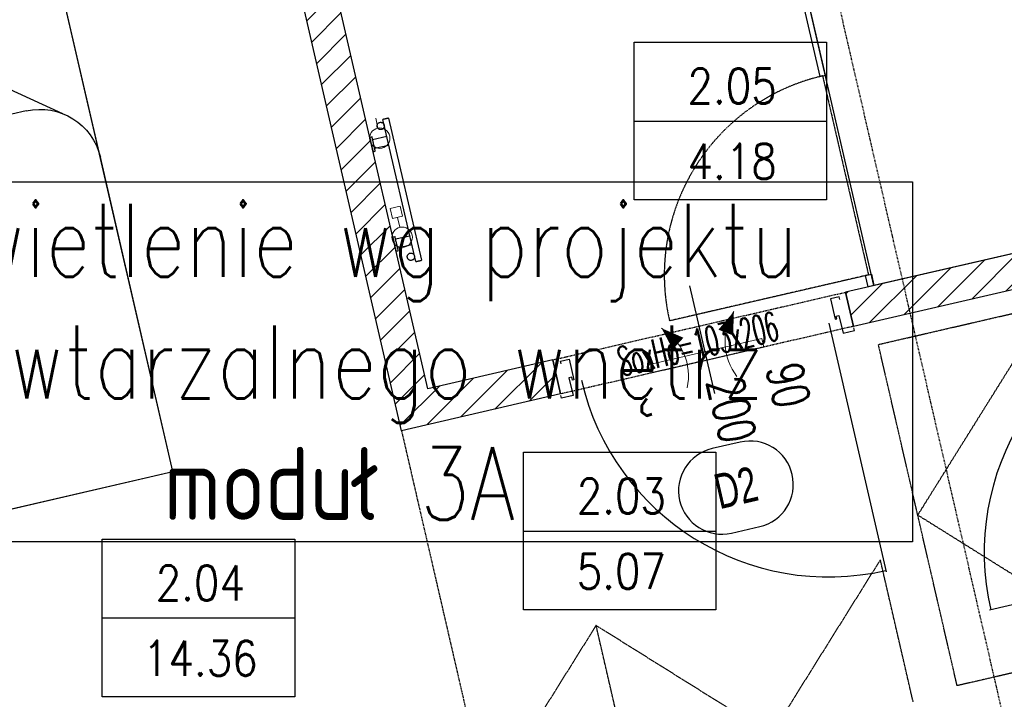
# Model space of a CAD drawing. Header units: millimetres. Extents: x 69081 to 158617, y -37521 to -9534.
# Tile 93 of 256: x 111371 to 111709, y -19994 to -19761. Entities that reach past the tile are written whole.
import ezdxf
from ezdxf.enums import TextEntityAlignment as Align

# ---------------------------------------------------------------- set-up
doc = ezdxf.new("R2010")
doc.units = ezdxf.units.MM
for name, pattern in [('DASHED2', [0.375, 0.25, -0.125]), ('DP', [0.5, 0.3, -0.2]), ('KRE-SR', [0.2, 0.12, -0.08]), ('KRESKOWA-SREDNIA', [0.2, 0.12, -0.08]), ('MP', [0.25, 0.15, -0.1])]:
    doc.linetypes.add(name, pattern=pattern)
for name, color, linetype in [('0_oświetlenie', 7, 'Continuous'), ('A-----SZ', 8, 'Continuous'), ('A-ARM', 8, 'Continuous'), ('A-MEB', 8, 'Continuous'), ('A-OKN', 3, 'Continuous'), ('A-SCI', 7, 'Continuous'), ('AM DRZIW WEWN', 1, 'Continuous'), ('B-widok', 9, 'Continuous'), ('BA_ARM', 8, 'Continuous'), ('BA_drz', 7, 'Continuous'), ('BA_lpm', 1, 'MP'), ('BA_sym', 7, 'Continuous'), ('F-BIL', 1, 'Continuous'), ('F-BIL-OP', 3, 'Continuous'), ('F-BIL-TA', 1, 'Continuous'), ('JS_PODCIĄGI', 1, 'DP'), ('JS_SUFIT PODWIESZONY', 40, 'Continuous'), ('porta', 8, 'Continuous'), ('R-----OP', 1, 'Continuous'), ('R-----WY', 1, 'Continuous')]:
    doc.layers.add(name, color=color, linetype=linetype)
for name, color, linetype, lineweight in [('DRZWI', 3, 'Continuous', 20), ('IS_Grzejnik', 15, 'Continuous', 5), ('IS_Zawór1', 15, 'Continuous', 5), ('SB_OTWORY DRZWI', 1, 'Continuous', 9)]:
    doc.layers.add(name, color=color, linetype=linetype, lineweight=lineweight)
doc.layers.get('R-----WY').off()
doc.styles.add('BIKTS', font='bikromsw.shx', dxfattribs={"width": 0.85})
doc.styles.add('ROMANS', font='romans.shx', dxfattribs={"height": 1})
doc.styles.add('SIMPLEX', font='simplex', dxfattribs={"width": 0.85})
doc.styles.add('SŁAWKA', font='simplex.shx', dxfattribs={"height": 12.5})
doc.styles.add('WYM--ROMANSSHX-08', font='ROMANS.SHX', dxfattribs={"width": 0.8})
pattern_1 = [(45, (77432.36, 11586.2524), (-4.4901281, 4.4901281), [])]

# ---------------------------------------------------------------- blocks, each defined once
blk = doc.blocks.new('KRATKA WENT')
at = {"layer": 'DRZWI'}
for points in [[(-12.72, 11.16, 0, 5.4, 0), (-8.38, 4.78, 5.4, 5.4, 0)], [(12.72, 11.16, 0, 5.4, 0), (8.38, 4.78, 5.4, 5.4, 0)]]:
    blk.add_lwpolyline(points, format="xyseb", dxfattribs=at)
blk.add_lwpolyline([(20, -3), (20, 0), (-20, 0), (-20, -3)], close=True, dxfattribs=at)
for centre, start, end in [((-26.01, -2.55), 334.6838, 45.9092), ((26.01, -2.55), 134.0908, 205.3162)]:
    blk.add_arc(centre, 19.09, start, end, dxfattribs=at)
blk = doc.blocks.new('grzejnik drabinka')
at = {"layer": 'BA_ARM'}
for p, q in [((0, -0.8), (0, 0)), ((5, 0), (5, -0.8)), ((35, 0), (35, -0.8)), ((40, 0), (40, -0.8)), ((1, -5.8), (1, -0.8)), ((4, -0.8), (4, -5.8)), ((36, -5.8), (36, -0.8)), ((39, -0.8), (39, -5.8)), ((45, -5.8), (-5, -5.8)), ((-5, -7.8), (45, -7.8))]:
    blk.add_line(p, q, dxfattribs=at)
for points in [[(0, 0), (0, 0), (0.06, 0), (0.31, 0), (0.71, 0), (1.24, 0), (1.85, 0), (2.5, 0), (3.15, 0), (3.76, 0), (4.29, 0), (4.69, 0), (4.94, 0), (5, 0), (5, 0)], [(35, 0), (35, 0), (35.06, 0), (35.31, 0), (35.71, 0), (36.24, 0), (36.85, 0), (37.5, 0), (38.15, 0), (38.76, 0), (39.29, 0), (39.69, 0), (39.94, 0), (40, 0), (40, 0)], [(-1.75, -4.55), (-1.75, -4.44), (-1.78, -4.22), (-1.9, -3.92), (-2.11, -3.66), (-2.37, -3.46), (-2.67, -3.33), (-3, -3.29), (-3.33, -3.33), (-3.63, -3.46), (-3.89, -3.66), (-4.1, -3.92), (-4.22, -4.22), (-4.25, -4.44), (-4.25, -4.55)], [(5, -0.8), (5, -0.8), (4.94, -0.8), (4.69, -0.8), (4.29, -0.8), (3.76, -0.8), (3.15, -0.8), (2.5, -0.8), (1.85, -0.8), (1.24, -0.8), (0.71, -0.8), (0.31, -0.8), (0.06, -0.8), (0, -0.8), (0, -0.8)], [(40, -0.8), (40, -0.8), (39.94, -0.8), (39.69, -0.8), (39.29, -0.8), (38.76, -0.8), (38.15, -0.8), (37.5, -0.8), (36.85, -0.8), (36.24, -0.8), (35.71, -0.8), (35.31, -0.8), (35.06, -0.8), (35, -0.8), (35, -0.8)], [(44.25, -4.55), (44.25, -4.44), (44.22, -4.22), (44.1, -3.92), (43.89, -3.66), (43.63, -3.46), (43.33, -3.33), (43, -3.29), (42.67, -3.33), (42.37, -3.46), (42.11, -3.66), (41.9, -3.92), (41.78, -4.22), (41.75, -4.44), (41.75, -4.55)], [(-5, -5.8), (-5, -5.8), (-5, -5.8), (-5, -5.8)], [(-5, -5.8), (-5, -5.8), (-5, -5.8), (-5, -5.8)], [(-5, -5.8), (-5, -5.8), (-5, -5.8), (-5, -5.8)], [(-5, -5.8), (-5, -5.8), (-5, -5.8), (-5, -5.8)], [(-5, -5.8), (-5, -5.8), (-5, -5.8), (-5, -5.8)], [(-5, -5.8), (-5, -5.8), (-5, -5.8), (-5, -5.8)], [(-5, -5.8), (-5, -5.8), (-5, -5.8), (-5, -5.8)], [(-5, -5.8), (-5, -5.8), (-5, -5.8), (-5, -5.8)], [(-5, -5.8), (-5, -5.8), (-5, -5.8), (-5, -5.8)], [(-5, -7.8), (-5, -7.8), (-5, -7.78), (-5, -7.68), (-5, -7.52), (-5, -7.31), (-5, -7.06), (-5, -6.8), (-5, -6.54), (-5, -6.29), (-5, -6.08), (-5, -5.92), (-5, -5.82), (-5, -5.8), (-5, -5.8)], [(-5, -5.8), (-5, -5.8), (-5, -5.8), (-5, -5.8)], [(-5, -5.8), (-5, -5.8), (-5, -5.8), (-5, -5.8)], [(-5, -5.8), (-5, -5.8), (-5, -5.8), (-5, -5.8)], [(-5, -5.8), (-5, -5.8), (-5, -5.8), (-5, -5.8)], [(-5, -5.8), (-5, -5.8), (-5, -5.8), (-5, -5.8)], [(-5, -5.8), (-5, -5.8), (-5, -5.8), (-5, -5.8)], [(-5, -5.8), (-5, -5.8), (-5, -5.8), (-5, -5.8)], [(-5, -5.8), (-5, -5.8), (-5, -5.8), (-5, -5.8)], [(-5, -5.8), (-5, -5.8), (-5, -5.8), (-5, -5.8)], [(-5, -5.8), (-5, -5.8), (-5, -5.8), (-5, -5.8)], [(-5, -5.8), (-5, -5.8), (-5, -5.8), (-5, -5.8)], [(-5, -5.8), (-5, -5.8), (-5, -5.8), (-5, -5.8)], [(-5, -5.8), (-5, -5.8), (-5, -5.8), (-5, -5.8)], [(-5, -5.8), (-5, -5.8), (-5, -5.8), (-5, -5.8)], [(-5, -5.8), (-5, -5.8), (-5, -5.8), (-5, -5.8)], [(-5, -5.8), (-5, -5.8), (-5, -5.8), (-5, -5.8)], [(-5, -5.8), (-5, -5.8), (-5, -5.8), (-5, -5.8)], [(-5, -5.8), (-5, -5.8), (-5, -5.8), (-5, -5.8)], [(-5, -5.8), (-5, -5.8), (-5, -5.8), (-5, -5.8)], [(-4.25, -4.55), (-4.25, -4.66), (-4.22, -4.88), (-4.1, -5.18), (-3.89, -5.44), (-3.63, -5.64), (-3.33, -5.77), (-3, -5.81), (-2.67, -5.77), (-2.37, -5.64), (-2.11, -5.44), (-1.9, -5.18), (-1.78, -4.88), (-1.75, -4.66), (-1.75, -4.55)], [(41.75, -4.55), (41.75, -4.66), (41.78, -4.88), (41.9, -5.18), (42.11, -5.44), (42.37, -5.64), (42.67, -5.77), (43, -5.81), (43.33, -5.77), (43.63, -5.64), (43.89, -5.44), (44.1, -5.18), (44.22, -4.88), (44.25, -4.66), (44.25, -4.55)], [(45, -5.8), (45, -5.8), (45, -5.8), (45, -5.8)], [(45, -5.8), (45, -5.8), (45, -5.8), (45, -5.8)], [(45, -5.8), (45, -5.8), (45, -5.8), (45, -5.8)], [(45, -5.8), (45, -5.8), (45, -5.8), (45, -5.8)], [(45, -5.8), (45, -5.8), (45, -5.8), (45, -5.8)], [(45, -5.8), (45, -5.8), (45, -5.8), (45, -5.8)], [(45, -5.8), (45, -5.8), (45, -5.8), (45, -5.8)], [(45, -5.8), (45, -5.8), (45, -5.8), (45, -5.8)], [(45, -5.8), (45, -5.8), (45, -5.8), (45, -5.8)], [(45, -5.8), (45, -5.8), (45, -5.82), (45, -5.92), (45, -6.08), (45, -6.29), (45, -6.54), (45, -6.8), (45, -7.06), (45, -7.31), (45, -7.52), (45, -7.68), (45, -7.78), (45, -7.8), (45, -7.8)], [(45, -5.8), (45, -5.8), (45, -5.8), (45, -5.8)], [(45, -5.8), (45, -5.8), (45, -5.8), (45, -5.8)], [(45, -5.8), (45, -5.8), (45, -5.8), (45, -5.8)], [(45, -5.8), (45, -5.8), (45, -5.8), (45, -5.8)], [(45, -5.8), (45, -5.8), (45, -5.8), (45, -5.8)], [(45, -5.8), (45, -5.8), (45, -5.8), (45, -5.8)], [(45, -5.8), (45, -5.8), (45, -5.8), (45, -5.8)], [(45, -5.8), (45, -5.8), (45, -5.8), (45, -5.8)], [(45, -5.8), (45, -5.8), (45, -5.8), (45, -5.8)], [(45, -5.8), (45, -5.8), (45, -5.8), (45, -5.8)], [(45, -5.8), (45, -5.8), (45, -5.8), (45, -5.8)], [(45, -5.8), (45, -5.8), (45, -5.8), (45, -5.8)], [(45, -5.8), (45, -5.8), (45, -5.8), (45, -5.8)], [(45, -5.8), (45, -5.8), (45, -5.8), (45, -5.8)], [(45, -5.8), (45, -5.8), (45, -5.8), (45, -5.8)], [(45, -5.8), (45, -5.8), (45, -5.8), (45, -5.8)], [(45, -5.8), (45, -5.8), (45, -5.8), (45, -5.8)], [(45, -5.8), (45, -5.8), (45, -5.8), (45, -5.8)], [(45, -5.8), (45, -5.8), (45, -5.8), (45, -5.8)], [(-5, -7.8), (-5, -7.8), (-5, -7.8), (-5, -7.8)], [(-5, -7.8), (-5, -7.8), (-5, -7.8), (-5, -7.8)], [(-5, -7.8), (-5, -7.8), (-5, -7.8), (-5, -7.8)], [(-5, -7.8), (-5, -7.8), (-5, -7.8), (-5, -7.8)], [(-5, -7.8), (-5, -7.8), (-5, -7.8), (-5, -7.8)], [(-5, -7.8), (-5, -7.8), (-5, -7.8), (-5, -7.8)], [(-5, -7.8), (-5, -7.8), (-5, -7.8), (-5, -7.8)], [(-5, -7.8), (-5, -7.8), (-5, -7.8), (-5, -7.8)], [(-5, -7.8), (-5, -7.8), (-5, -7.8), (-5, -7.8)], [(-5, -7.8), (-5, -7.8), (-5, -7.8), (-5, -7.8)], [(-5, -7.8), (-5, -7.8), (-5, -7.8), (-5, -7.8)], [(-5, -7.8), (-5, -7.8), (-5, -7.8), (-5, -7.8)], [(-5, -7.8), (-5, -7.8), (-5, -7.8), (-5, -7.8)], [(-5, -7.8), (-5, -7.8), (-5, -7.8), (-5, -7.8)], [(-5, -7.8), (-5, -7.8), (-5, -7.8), (-5, -7.8)], [(-5, -7.8), (-5, -7.8), (-5, -7.8), (-5, -7.8)], [(-5, -7.8), (-5, -7.8), (-5, -7.8), (-5, -7.8)], [(-5, -7.8), (-5, -7.8), (-5, -7.8), (-5, -7.8)], [(-5, -7.8), (-5, -7.8), (-5, -7.8), (-5, -7.8)], [(-5, -7.8), (-5, -7.8), (-5, -7.8), (-5, -7.8)], [(-5, -7.8), (-5, -7.8), (-5, -7.8), (-5, -7.8)], [(-5, -7.8), (-5, -7.8), (-5, -7.8), (-5, -7.8)], [(-5, -7.8), (-5, -7.8), (-5, -7.8), (-5, -7.8)], [(-5, -7.8), (-5, -7.8), (-5, -7.8), (-5, -7.8)], [(-5, -7.8), (-5, -7.8), (-5, -7.8), (-5, -7.8)], [(-5, -7.8), (-5, -7.8), (-5, -7.8), (-5, -7.8)], [(-5, -7.8), (-5, -7.8), (-5, -7.8), (-5, -7.8)], [(-5, -7.8), (-5, -7.8), (-5, -7.8), (-5, -7.8)], [(45, -7.8), (45, -7.8), (45, -7.8), (45, -7.8)], [(45, -7.8), (45, -7.8), (45, -7.8), (45, -7.8)], [(45, -7.8), (45, -7.8), (45, -7.8), (45, -7.8)], [(45, -7.8), (45, -7.8), (45, -7.8), (45, -7.8)], [(45, -7.8), (45, -7.8), (45, -7.8), (45, -7.8)], [(45, -7.8), (45, -7.8), (45, -7.8), (45, -7.8)], [(45, -7.8), (45, -7.8), (45, -7.8), (45, -7.8)], [(45, -7.8), (45, -7.8), (45, -7.8), (45, -7.8)], [(45, -7.8), (45, -7.8), (45, -7.8), (45, -7.8)], [(45, -7.8), (45, -7.8), (45, -7.8), (45, -7.8)], [(45, -7.8), (45, -7.8), (45, -7.8), (45, -7.8)], [(45, -7.8), (45, -7.8), (45, -7.8), (45, -7.8)], [(45, -7.8), (45, -7.8), (45, -7.8), (45, -7.8)], [(45, -7.8), (45, -7.8), (45, -7.8), (45, -7.8)], [(45, -7.8), (45, -7.8), (45, -7.8), (45, -7.8)], [(45, -7.8), (45, -7.8), (45, -7.8), (45, -7.8)], [(45, -7.8), (45, -7.8), (45, -7.8), (45, -7.8)], [(45, -7.8), (45, -7.8), (45, -7.8), (45, -7.8)], [(45, -7.8), (45, -7.8), (45, -7.8), (45, -7.8)], [(45, -7.8), (45, -7.8), (45, -7.8), (45, -7.8)], [(45, -7.8), (45, -7.8), (45, -7.8), (45, -7.8)], [(45, -7.8), (45, -7.8), (45, -7.8), (45, -7.8)], [(45, -7.8), (45, -7.8), (45, -7.8), (45, -7.8)], [(45, -7.8), (45, -7.8), (45, -7.8), (45, -7.8)], [(45, -7.8), (45, -7.8), (45, -7.8), (45, -7.8)], [(45, -7.8), (45, -7.8), (45, -7.8), (45, -7.8)], [(45, -7.8), (45, -7.8), (45, -7.8), (45, -7.8)], [(45, -7.8), (45, -7.8), (45, -7.8), (45, -7.8)]]:
    blk.add_open_spline(points, degree=3, dxfattribs=at)
blk = doc.blocks.new('A$C19277BFE')
at = {"layer": 'A-MEB', "linetype": 'Continuous'}
for p, q in [((53.01, 90), (200, 90)), ((200, 90), (200, 0)), ((72.04, 9.16), (35.57, 56.81)), ((200, 0), (89.48, 0))]:
    blk.add_line(p, q, dxfattribs=at)
at = {"layer": 'A-MEB'}
for p in [(53.01, 47.65), (68.3, 21.18)]:
    blk.add_line(p, (68.3, 47.65), dxfattribs=at)
at = {"layer": 'A-MEB', "linetype": 'Continuous'}
blk.add_lwpolyline([(94.24, 0), (0, 0), (0, 90), (56.12, 90)], dxfattribs=at)
for centre, start in [((53.01, 68.82), 90), ((89.48, 21.18), 180)]:
    blk.add_arc(centre, 21.18, start, 270, dxfattribs=at)
blk = doc.blocks.new('dr1h901')
at = {"color": 0}
blk.add_line((-0.5, 0), (-0.5, 1.005), dxfattribs=at)
at = {"color": 1}
blk.add_line((0, 0.1689), (0, -0.2655), dxfattribs=at)
blk.add_arc((-0.5, 0), 1, 0, 90, dxfattribs=at)
blk = doc.blocks.new('DYBY-BL5')
at = {"layer": 'F-BIL-TA', "color": 1}
blk.add_line((0, 45), (110, 45), dxfattribs=at)
blk.add_lwpolyline([(0, 0), (0, 90), (110, 90), (110, 0)], close=True, dxfattribs=at)
at = {"layer": 'F-BIL-OP', "style": 'SIMPLEX', "width": 0.85}
blk.add_attdef('NR', text='', height=20, dxfattribs=at).set_placement((56, 55), align=Align.CENTER)
at = {"layer": 'F-BIL-OP', "color": 2, "style": 'SIMPLEX', "width": 0.85, "flags": 1}
for tag, p in [('NAZWA', (119, 55)), ('POSADZKA', (119, 12)), ('GRUPA', (119, -27)), ('RODZAJ', (119, -72))]:
    blk.add_attdef(tag, p, '', height=19, dxfattribs=at)
at = {"layer": 'F-BIL-OP', "color": 2, "style": 'SIMPLEX', "width": 0.85}
blk.add_attdef('POW.', text='', height=20, dxfattribs=at).set_placement((56, 12), align=Align.CENTER)
at = {"layer": 'F-BIL-OP', "color": 2, "style": 'SIMPLEX', "width": 0.85, "flags": 1}
blk.add_attdef('POWH.', text='', height=20, dxfattribs=at).set_placement((56, -27), align=Align.CENTER)
blk = doc.blocks.new('symdrz')
blk.add_lwpolyline([(-10, -30, -1), (-10, 30), (10, 30, -1), (10, -30)], format="xyb", close=True)
at = {"style": 'BIKTS', "width": 0.8}
blk.add_attdef('SZERDRZ', text='', height=25, dxfattribs=at).set_placement((77.15, 8.8), align=Align.CENTER)
blk.add_attdef('SYMDRZ', text='', height=25, dxfattribs=at).set_placement((0, 0), align=Align.MIDDLE)
blk.add_attdef('WYSDRZ', text='', height=25, dxfattribs=at).set_placement((77.15, -9.49), align=Align.TOP_CENTER)
blk = doc.blocks.new('grzejniki pietro 2')
at = {"layer": 'IS_Zawór1', "linetype": 'ByBlock', "lineweight": -2, "extrusion": (0.982006, 0.188847, 0), "elevation": 9216.5}
blk.add_lwpolyline([(-44604.83, 289.1), (-44601.33, 289.1)], dxfattribs=at)
at = {"layer": 'IS_Zawór1', "linetype": 'ByBlock', "lineweight": -2, "extrusion": (0, 0, -1), "elevation": -289.1}
blk.add_lwpolyline([(-17479.22, -42092.69), (-17478.44, -42089.28), (-17481.85, -42088.5), (-17482.63, -42091.91)], close=True, dxfattribs=at)
blk.add_lwpolyline([(-17479.22, -42092.69), (-17478.44, -42089.28), (-17481.85, -42088.5), (-17482.63, -42091.91)], close=True, dxfattribs=at)
at = {"layer": 'IS_Zawór1', "linetype": 'ByBlock', "lineweight": -2, "extrusion": (0.97437, 0.224951, 0), "elevation": 7564.19}
blk.add_lwpolyline([(-44949.33, 289.1), (-44945.83, 289.1)], dxfattribs=at)
blk.add_lwpolyline([(-44949.33, 289.1), (-44945.83, 289.1)], dxfattribs=at)
at = {"layer": 'IS_Zawór1', "linetype": 'ByBlock', "lineweight": -2}
for centre in [(17474.83, -42065.16, 289.1), (17482.5, -42099.12, 289.1), (17482.5, -42099.12, 289.1)]:
    blk.add_circle(centre, 3.5, dxfattribs=at)
blk = doc.blocks.new('A$C253e2aa0')
at = {"layer": 'B-widok', "color": 1, "linetype": 'MP'}
blk.add_lwpolyline([(0, 60), (120, 60), (120, 0), (0, 0), (0, 60)], dxfattribs=at)
at = {"layer": 'B-widok', "linetype": 'MP'}
blk.add_lwpolyline([(0, 0), (60, 60), (120, 0)], dxfattribs=at)
at = {"layer": 'R-----OP', "ltscale": 10, "insert": (11.78, 9.11, 36538.02), "char_height": 6, "width": 4709.9909, "attachment_point": 1, "style": 'SŁAWKA'}
blk.add_mtext('{\\fArial|b0|i1|c0|p34;REWIZJE W SUFICIE GK}', dxfattribs=at)
blk = doc.blocks.new('A$Cf85abbde')
at = {"layer": 'A-SCI', "color": 4}
for p, q in [((12, 103), (0, 103)), ((12, 0), (0, 0))]:
    blk.add_line(p, q, dxfattribs=at)
at = {"layer": 'JS_PODCIĄGI', "lineweight": -3}
for p, q in [((0, 0), (0, 103)), ((12, 103), (12, 0))]:
    blk.add_line(p, q, dxfattribs=at)
at = {"layer": 'AM DRZIW WEWN', "insert": (0.83, 21.87), "char_height": 10, "width": 61.9698, "attachment_point": 1, "rotation": 90, "style": 'ROMANS'}
blk.add_mtext('{\\W0.5;SoxHo=103x206}', dxfattribs=at)
blk = doc.blocks.new('PRZEKROJE')
at = {"layer": 'R-----OP', "color": 121, "linetype": 'DP'}
blk.add_line((18450.15, -33999.67), (18390.18, -33739.92), dxfattribs=at)

msp = doc.modelspace()

# ---------------------------------------------------------------- hatches: boundary and pattern name
at = {"layer": 'A-----SZ'}
h = msp.add_hatch(dxfattribs=at)
h.set_pattern_fill('ANSI31', color=256, scale=2)
h.set_pattern_definition(pattern_1)
h.paths.add_polyline_path([(111938.0672, -18753.5466), (111926.3748, -18756.246), (111979.9131, -18988.1461), (111971.1438, -18990.1707), (111973.8432, -19001.8631), (111994.305, -18997.1391)])
h.paths.add_polyline_path([(111824.0659, -18779.8659), (111812.3735, -18782.5653), (111820.4717, -18817.6426), (111734.7271, -18837.4383), (111737.4266, -18849.1308), (111834.8636, -18826.6357)])
h.paths.add_polyline_path([(111873.4831, -19025.0331), (111870.7837, -19013.3406), (111780.1673, -19034.2611), (111782.8667, -19045.9535)])
h.paths.add_polyline_path([(111543.5269, -18893.896), (111540.8275, -18882.2036), (111455.0829, -18901.9993), (111446.9847, -18866.922), (111435.2923, -18869.6214), (111446.0899, -18916.3911)])
h.paths.add_polyline_path([(111332.9834, -18893.2412), (111321.291, -18895.9406), (111377.5287, -19139.5332), (111397.9905, -19134.8092), (111395.2911, -19123.1167), (111386.5217, -19125.1413)])
h.paths.add_polyline_path([(111588.967, -19090.7188), (111586.2676, -19079.0263), (111493.7025, -19100.3967), (111496.4019, -19112.0891)])
h.paths.add_polyline_path([(111636.4317, -19296.3109), (111633.0574, -19281.6953), (111023.1018, -19422.5147), (111026.476, -19437.1302)])
h.paths.add_polyline_path([(112440.287, -19110.7262), (112436.9127, -19096.1107), (111826.9571, -19236.9301), (111830.3313, -19251.5456)])
h.paths.add_polyline_path([(111977.6292, -19409.4581), (111974.9297, -19397.7657), (111869.6978, -19422.0604), (111872.3972, -19433.7528)])
h.paths.add_polyline_path([(111678.4975, -19478.5181), (111675.7981, -19466.8256), (111570.5662, -19491.1203), (111573.2656, -19502.8128)])
h.paths.add_polyline_path([(111430.0332, -19535.8806), (111472.9055, -19525.9827), (111470.206, -19514.2903), (111415.6413, -19526.8876), (111451.6335, -19682.7868), (111463.3259, -19680.0874)])
h.paths.add_polyline_path([(111629.42, -19657.1361), (111626.0457, -19642.5205), (111101.8346, -19763.5442), (111105.2089, -19778.1597)])
h.paths.add_polyline_path([(111703.6921, -19587.6475), (111700.9926, -19575.9551), (111603.5556, -19598.4502), (111614.3533, -19645.2199), (111626.0457, -19642.5205), (111617.9475, -19607.4432)])
h.paths.add_polyline_path([(111725.9622, -19684.1102), (111723.2628, -19672.4177), (111637.5182, -19692.2134), (111629.42, -19657.1361), (111617.7276, -19659.8355), (111628.5252, -19706.6053)])
h.paths.add_polyline_path([(111762.4043, -19841.9581), (111759.7049, -19830.2657), (111654.4729, -19854.5604), (111657.1723, -19866.2528)])
h.paths.add_polyline_path([(112017.2989, -19616.8498), (112006.5012, -19570.08), (111994.8088, -19572.7794), (112002.907, -19607.8568), (111917.1624, -19627.6525), (111919.8619, -19639.3449)])
h.paths.add_polyline_path([(111992.3293, -19508.6947), (111894.8923, -19531.1898), (111897.5917, -19542.8823), (111983.3363, -19523.0866), (111991.4345, -19558.1639), (112003.1269, -19555.4645)])
h.paths.add_polyline_path([(112519.0199, -19451.7558), (112515.6456, -19437.1402), (111991.4345, -19558.1639), (111994.8088, -19572.7794)])
h.paths.add_polyline_path([(112061.5359, -19772.8981), (112058.8365, -19761.2057), (111953.6045, -19785.5004), (111956.3039, -19797.1928)])
h = msp.add_hatch(dxfattribs=at)
h.set_pattern_fill('ANSI31', color=256, scale=2)
h.set_pattern_definition(pattern_1)
h.paths.add_polyline_path([(111471.1992, -19714.1903), (111466.7002, -19694.7029), (111455.0078, -19697.4023), (111459.5068, -19716.8897), (111502.2475, -19902.02), (111556.8122, -19889.4228), (111554.1128, -19877.7303), (111511.2405, -19887.6282)])
h.paths.add_polyline_path([(111908.6415, -20600.5941), (111739.3228, -20600.5941), (111708.7721, -20612.5941), (111908.6415, -20612.5941)])
h.paths.add_polyline_path([(111920.6415, -20560.5941), (111908.6415, -20561.5038), (111908.6415, -20688.5941), (111920.6415, -20688.5941)])
h.paths.add_polyline_path([(111920.6415, -20791.5941), (111908.6415, -20791.5941), (111908.6415, -20869.395), (111920.6415, -20878.9403)])
h.paths.add_polyline_path([(112115.6415, -20560.5941), (112100.6415, -20560.5941), (112100.6415, -21261.5941), (112115.6415, -21261.5941)])
h.paths.add_polyline_path([(112297.6415, -20560.5941), (112285.6415, -20560.5941), (112285.6415, -20678.5941), (112297.6415, -20678.5941)])
h.paths.add_polyline_path([(112409.6415, -20560.5941), (112397.6415, -20560.5941), (112397.6415, -20660.5941), (112445.6415, -20660.5941), (112445.6415, -20648.5941), (112409.6415, -20648.5941)])
h.paths.add_polyline_path([(112508.6415, -20560.5941), (112496.6415, -20560.5941), (112496.6415, -20648.5941), (112460.6415, -20648.5941), (112460.6415, -20660.5941), (112508.6415, -20660.5941)])
h.paths.add_polyline_path([(112460.6415, -20648.5941), (112445.6415, -20648.5941), (112445.6415, -21261.5941), (112460.6415, -21261.5941)])
h.paths.add_polyline_path([(112445.6415, -20800.5941), (112297.6415, -20800.5941), (112297.6415, -20781.5941), (112285.6415, -20781.5941), (112285.6415, -20812.5941), (112445.6415, -20812.5941)])
h.paths.add_polyline_path([(112620.6415, -20781.5941), (112608.6415, -20781.5941), (112608.6415, -20800.5941), (112460.6415, -20800.5941), (112460.6415, -20812.5941), (112620.6415, -20812.5941)])
h.paths.add_polyline_path([(112620.6415, -20560.5941), (112608.6415, -20560.5941), (112608.6415, -20678.5941), (112620.6415, -20678.5941)])
h.paths.add_polyline_path([(112805.6415, -20560.5941), (112790.6415, -20560.5941), (112790.6415, -21261.5941), (112805.6415, -21261.5941)])
h.paths.add_polyline_path([(112987.6415, -20560.5941), (112975.6415, -20560.5941), (112975.6415, -20678.5941), (112987.6415, -20678.5941)])
h.paths.add_polyline_path([(112987.6415, -20779.5941), (112975.6415, -20779.5941), (112975.6415, -20812.5941), (113135.6415, -20812.5941), (113135.6415, -20800.5941), (112987.6415, -20800.5941)])
h.paths.add_polyline_path([(113099.6415, -20560.5941), (113087.6415, -20560.5941), (113087.6415, -20660.5941), (113135.6415, -20660.5941), (113135.6415, -20648.5941), (113099.6415, -20648.5941)])
h.paths.add_polyline_path([(113150.6415, -20648.5941), (113135.6415, -20648.5941), (113135.6415, -21261.5941), (113150.6415, -21261.5941)])
h.paths.add_polyline_path([(113198.6415, -20560.5941), (113186.6415, -20560.5941), (113186.6415, -20648.5941), (113150.6415, -20648.5941), (113150.6415, -20660.5941), (113198.6415, -20660.5941)])
h.paths.add_polyline_path([(113310.6415, -20560.5941), (113298.6415, -20560.5941), (113298.6415, -20678.5941), (113310.6415, -20678.5941)])
h.paths.add_polyline_path([(113310.6415, -20779.5941), (113298.6415, -20779.5941), (113298.6415, -20800.5941), (113150.6415, -20800.5941), (113150.6415, -20812.5941), (113310.6415, -20812.5941)])
h.paths.add_polyline_path([(113495.6415, -20560.5941), (113480.6415, -20560.5941), (113480.6415, -21261.5941), (113495.6415, -21261.5941)])
h.paths.add_polyline_path([(113840.6415, -20560.5941), (113825.6415, -20560.5941), (113825.6415, -21261.5941), (113840.6415, -21261.5941)])
h.paths.add_polyline_path([(113825.6415, -20648.5941), (113789.6415, -20648.5941), (113789.6415, -20560.5941), (113777.6415, -20560.5941), (113777.6415, -20660.5941), (113825.6415, -20660.5941)])
h.paths.add_polyline_path([(113677.6415, -20560.5941), (113665.6415, -20560.5941), (113665.6415, -20678.5941), (113677.6415, -20678.5941)])
h.paths.add_polyline_path([(113677.6415, -20781.5941), (113665.6415, -20781.5941), (113665.6415, -20812.5941), (113825.6415, -20812.5941), (113825.6415, -20800.5941), (113677.6415, -20800.5941)])
h.paths.add_polyline_path([(114226.1415, -20560.5941), (114214.1415, -20560.5941), (114214.1415, -20688.5941), (114226.1415, -20688.5941)])
h.paths.add_polyline_path([(114237.1415, -20346.5941), (114217.1415, -20346.5941), (114217.1415, -20358.5941), (114225.1415, -20358.5941), (114225.1415, -20536.5941), (114237.1415, -20536.5941)])
h.paths.add_polyline_path([(114114.1415, -20346.5941), (114020.1415, -20346.5941), (114020.1415, -20358.5941), (114114.1415, -20358.5941)])

# ---------------------------------------------------------------- linework, layer by layer
at = {"layer": 'A-ARM'}
msp.add_lwpolyline([(111759.7049, -19830.2657), (111664.2166, -19852.3109), (111630.4739, -19706.1554), (111725.9622, -19684.1102)], close=True, dxfattribs=at)
at = {"layer": 'A-MEB'}
msp.add_lwpolyline([(111378.895, -19721.1321), (111203.5084, -19761.6233), (111248.4986, -19956.4974), (111423.8853, -19916.0062)], close=True, dxfattribs=at)
at = {"layer": 'A-MEB', "linetype": 'KRESKOWA-SREDNIA'}
for points in [[(111677.6466, -19994.9455), (111666.3991, -19946.227), (111628.9281, -20006.193)], [(111580.2096, -20017.4406), (111568.9621, -19968.7221), (111531.4911, -20028.6881)], [(111580.2096, -20017.4406), (111568.9621, -19968.7221), (111628.9281, -20006.193)]]:
    msp.add_lwpolyline(points, dxfattribs=at)
at = {"layer": 'A-OKN', "linetype": 'KRE-SR'}
for p, q in [((111646.5959, -19780.4324), (111662.3424, -19848.6383)), ((111662.3424, -19848.6383), (111594.1365, -19864.3849))]:
    msp.add_line(p, q, dxfattribs=at)
at = {"layer": 'A-OKN'}
for points in [[(111631.3738, -19710.0528), (111629.425, -19710.5027), (111645.6215, -19780.6574), (111647.5702, -19780.2075)], [(111663.3168, -19848.4134), (111664.2166, -19852.3109), (111662.2679, -19852.7608), (111661.3681, -19848.8633)]]:
    msp.add_lwpolyline(points, close=True, dxfattribs=at)
at = {"layer": 'A-OKN', "linetype": 'KRE-SR'}
msp.add_arc((111662.3424, -19848.6383), 70, 103, 193, dxfattribs=at)
at = {"layer": 'A-SCI', "color": 5}
for p, q in [((111502.2475, -19902.02), (111455.0078, -19697.4023)), ((111511.2405, -19887.6282), (111472.324, -19719.0622)), ((111759.7049, -19830.2657), (111654.4729, -19854.5604)), ((111762.4043, -19841.9581), (111657.1723, -19866.2528)), ((111654.4729, -19854.5604), (111657.1723, -19866.2528)), ((111554.1128, -19877.7303), (111511.2405, -19887.6282)), ((111554.1128, -19877.7303), (111556.8122, -19889.4228)), ((111556.8122, -19889.4228), (111502.2475, -19902.02))]:
    msp.add_line(p, q, dxfattribs=at)
at = {"layer": 'A-SCI', "color": 4}
msp.add_line((111759.7049, -19830.2657), (111654.4729, -19854.5604), dxfattribs=at)
at = {"layer": 'JS_SUFIT PODWIESZONY', "linetype": 'DASHED2'}
msp.add_lwpolyline([(111502.2475, -19902.02), (111544.9882, -20087.1503)], dxfattribs=at)
at = {"layer": 'porta'}
for points in [[(111652.4869, -19857.0715), (111652.2619, -19856.0971), (111649.3388, -19856.772), (111650.9697, -19863.8362), (111651.4569, -19863.7237), (111651.2319, -19862.7493), (111652.2063, -19862.5244), (111653.6123, -19868.6142), (111657.5097, -19867.7144), (111657.5097, -19867.7144), (111657.2848, -19866.74)], [(111556.9986, -19879.1167), (111556.7737, -19878.1423), (111559.6968, -19877.4675), (111561.3277, -19884.5317), (111560.8405, -19884.6441), (111560.6155, -19883.6698), (111559.6412, -19883.8947), (111561.0471, -19889.9845), (111557.1496, -19890.8843), (111557.1496, -19890.8843), (111556.9247, -19889.91)]]:
    msp.add_lwpolyline(points, dxfattribs=at)

# ---------------------------------------------------------------- block references
at = {"layer": 'A-MEB', "extrusion": (0, 0, -1), "zscale": -1, "rotation": 257.0000000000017}
msp.add_blockref('A$C19277BFE', (-111378.895, -19721.1321), dxfattribs=at)
at = {"layer": 'AM DRZIW WEWN'}
ref = msp.add_blockref('symdrz', (111616.8915, -19921.5067), dxfattribs=dict(at, xscale=-0.4950000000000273, yscale=0.4950000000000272, zscale=0.4950000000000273, rotation=12.9999999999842))
ref.add_attrib('Symdrz', 'D2', dxfattribs={"layer": 'BA_sym', "height": 12, "rotation": 13, "style": 'BIKTS', "width": 0.7}).set_placement((111616.8915, -19921.5067), align=Align.MIDDLE_CENTER)
at = {"layer": 'B-widok', "rotation": 103.0000000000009}
msp.add_blockref('A$C253e2aa0', (111751.1817, -19975.8986, 711.9019), dxfattribs=at)
at = {"layer": 'BA_drz'}
for p, xscale, yscale, zscale, rotation in [((111606.3174, -19874.9147), -87.00000000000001, -87.00000000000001, -87.00000000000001, 13.00000000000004), ((111779.2182, -19901.4511), -87, -87, -87, 283)]:
    msp.add_blockref('dr1h901', p, dxfattribs=dict(at, xscale=xscale, yscale=yscale, zscale=zscale, rotation=rotation))
at = {"layer": 'BA_lpm', "xscale": -1, "rotation": 102.9999999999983}
msp.add_blockref('grzejnik drabinka', (111491.362, -19801.5251), dxfattribs=at)
at = {"layer": 'F-BIL', "xscale": 0.6, "yscale": 0.6, "zscale": 0.6}
for p, values in [((111581.9943, -19822.9012), {'NR': '2.05', 'POW.': '4.18'}), ((111544.0203, -19963.4134), {'NR': '2.03', 'POW.': '5.07'}), ((111399.6807, -19993.1742), {'NR': '2.04', 'POW.': '14.36'})]:
    msp.add_blockref('DYBY-BL5', p, dxfattribs=at).add_auto_attribs(values)
at = {"layer": 'IS_Grzejnik'}
msp.add_blockref('grzejniki pietro 2', (94019.9764, 22263.4019, -289.1), dxfattribs=at)
at = {"layer": 'R-----WY'}
msp.add_blockref('PRZEKROJE', (93259.4635, 13995.1786), dxfattribs=at)
at = {"layer": 'R-----WY', "xscale": -1}
for rotation in [12.9999999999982, 13.00000000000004, 13.00000000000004, 13.00000000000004, 13.00000000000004]:
    msp.add_blockref('KRATKA WENT', (111606.3174, -19874.9147), dxfattribs=dict(at, rotation=rotation))
at = {"layer": 'SB_OTWORY DRZWI', "rotation": 283.0000000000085}
msp.add_blockref('A$Cf85abbde', (111554.1128, -19877.7303), dxfattribs=at)

# ---------------------------------------------------------------- texts
at = {"layer": '0_oświetlenie', "linetype": 'Continuous', "insert": (111480.9644, -19824.2649, 1), "char_height": 25, "width": 378.004849, "attachment_point": 2, "style": 'WYM--ROMANSSHX-08', "bg_fill": 16, "box_fill_scale": 1.3, "bg_fill_color": 257, "bg_fill_transparency": 0}
msp.add_mtext('\\Fsimplex.shx|c238;oświetlenie wg projektu powtarzalnego wnętrz \\Pmoduł 3A', dxfattribs=at)
at = {"layer": 'R-----OP', "insert": (111720.8824, -20231.2294), "char_height": 12.5, "width": 362.829506, "attachment_point": 3, "rotation": 283, "style": 'ROMANS'}
msp.add_mtext('\\pxql;{\\W0.7;90\\P200}', dxfattribs=at)

doc.saveas('drawing.dxf')
